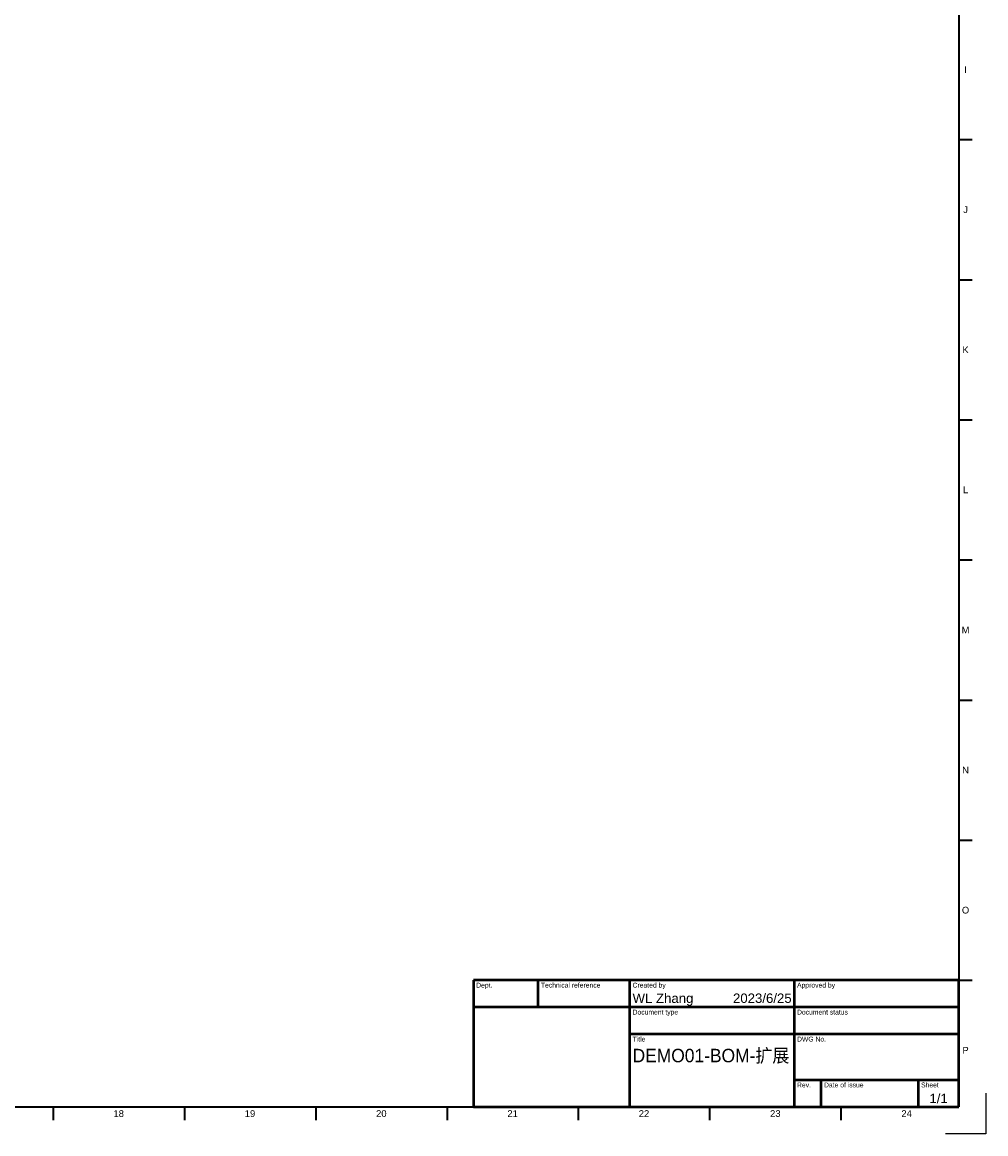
# Model space of a CAD drawing. Header units: millimetres. Extents: x 0 to 1189, y 0 to 841.
# Tile 28 of 56: x 832 to 1189, y 0 to 412. Entities that reach past the tile are written whole.
import ezdxf
from ezdxf.enums import TextEntityAlignment as Align

# ---------------------------------------------------------------- set-up
doc = ezdxf.new("R2010")
doc.units = ezdxf.units.MM
doc.header["$LTSCALE"] = 0.75
doc.layers.add('BORDER', color=7, linetype='Continuous', lineweight=35)
doc.layers.add('TITLEBLOCK', color=7, linetype='Continuous', lineweight=50)
doc.styles.add('FusionTitle', font='arial.ttf')

# ---------------------------------------------------------------- blocks, each defined once
blk = doc.blocks.new('ISO_A0_SHEET')
at = {"layer": 'BORDER'}
for p, q in [((1179, 831), (1179, 10)), ((1179, 368.5625), (1184, 368.5625)), ((1179, 316.625), (1184, 316.625)), ((1179, 264.6875), (1184, 264.6875)), ((1179, 212.75), (1184, 212.75)), ((1179, 160.8125), (1184, 160.8125)), ((1179, 108.875), (1184, 108.875)), ((1179, 56.9375), (1184, 56.9375)), ((20, 10), (1179, 10)), ((843.041665, 10), (843.041665, 5)), ((891.749998, 10), (891.749998, 5)), ((940.458331, 10), (940.458331, 5)), ((989.166664, 10), (989.166664, 5)), ((1037.874997, 10), (1037.874997, 5)), ((1086.58333, 10), (1086.58333, 5)), ((1135.291663, 10), (1135.291663, 5))]:
    blk.add_line(p, q, dxfattribs=at)
at = {"layer": 'Defpoints'}
for p, q in [((1189, 15), (1189, 0)), ((1189, 0), (1174, 0))]:
    blk.add_line(p, q, dxfattribs=at)
at = {"layer": 'BORDER', "style": 'FusionTitle'}
for s, p in [('I', (1181.5, 394.53125)), ('J', (1181.5, 342.59375)), ('K', (1181.5, 290.65625)), ('L', (1181.5, 238.71875)), ('M', (1181.5, 186.78125)), ('N', (1181.5, 134.84375)), ('O', (1181.5, 82.90625)), ('P', (1181.5, 30.96875)), ('18', (867.395832, 7.5)), ('19', (916.104165, 7.5)), ('20', (964.812498, 7.5)), ('21', (1013.520831, 7.5)), ('22', (1062.229164, 7.5)), ('23', (1110.937497, 7.5)), ('24', (1159.64583, 7.5))]:
    blk.add_text(s, height=2.5, dxfattribs=at).set_placement(p, align=Align.MIDDLE)
blk = doc.blocks.new('ISO_TITLEBLOCK')
at = {"layer": 'TITLEBLOCK'}
for p, q in [((0, 47), (-180, 47)), ((-180, 47), (-180, 0)), ((-156, 37), (-156, 47)), ((-122, 0), (-122, 47)), ((-61, 0), (-61, 47)), ((0, 0), (0, 47)), ((-180, 37), (0, 37)), ((-122, 27), (0, 27)), ((-61, 10), (0, 10)), ((-51, 0), (-51, 10)), ((-15, 0), (-15, 10)), ((-180, 0), (0, 0))]:
    blk.add_line(p, q, dxfattribs=at)
at = {"layer": 'TITLEBLOCK', "style": 'FusionTitle'}
for s, p in [('Dept.', (-179, 46)), ('Technical reference', (-155, 46)), ('Created by', (-121, 46)), ('Approved by', (-60, 46)), ('Document type', (-121, 36)), ('Document status', (-60, 36)), ('Title', (-121, 26)), ('DWG No.', (-60, 26)), ('Rev.', (-60, 9)), ('Date of issue', (-50, 9)), ('Sheet', (-14, 9))]:
    blk.add_text(s, height=1.8, dxfattribs=at).set_placement(p, align=Align.TOP_LEFT)
for tag, height, p in [('DEPT', 3.5, (-179, 42)), ('TECHNICAL_REFERENCE', 3.5, (-155, 42)), ('CREATED_BY', 3.5, (-121, 42)), ('APPROVED_BY', 3.5, (-60, 42)), ('DOCUMENT_TYPE', 3.5, (-121, 32)), ('DOCUMENT_STATUS', 3.5, (-60, 32)), ('TITLE_1', 5, (-121, 21.5)), ('TITLE_2', 5, (-121, 14)), ('TITLE_3', 5, (-121, 6.5)), ('DATE_OF_ISSUE', 3.5, (-50, 5))]:
    blk.add_attdef(tag, text='', height=height, dxfattribs=at).set_placement(p, align=Align.TOP_LEFT)
for tag, p in [('CREATED_DATE', (-62, 42)), ('APPROVED_DATE', (-0.99, 42))]:
    blk.add_attdef(tag, text='', height=3.5, dxfattribs=at).set_placement(p, align=Align.TOP_RIGHT)
for tag, height, p in [('DRAWING_NUMBER', 5, (-30.5, 19.75)), ('REV', 3.5, (-56, 4.85)), ('SHEET', 3.5, (-7.5, 4.85))]:
    blk.add_attdef(tag, text='', height=height, dxfattribs=at).set_placement(p, align=Align.TOP_CENTER)

msp = doc.modelspace()

# ---------------------------------------------------------------- block references
at = {"layer": 'BORDER'}
msp.add_blockref('ISO_A0_SHEET', (0, 0), dxfattribs=at)
at = {"layer": 'TITLEBLOCK'}
ref = msp.add_blockref('ISO_TITLEBLOCK', (1179, 10), dxfattribs=at)
ref.add_attrib('CREATED_DATE', '2023/6/25', dxfattribs={"height": 3.5, "style": 'FusionTitle'}).set_placement((1117, 52), align=Align.TOP_RIGHT)
ref.add_attrib('SHEET', '1/1', dxfattribs={"height": 3.5, "style": 'FusionTitle'}).set_placement((1171.5, 14.85), align=Align.TOP_CENTER)
ref.add_attrib('TITLE_1', 'DEMO01-BOM-扩展', dxfattribs={"height": 5, "style": 'FusionTitle', "width": 0.92415}).set_placement((1058, 31.5), align=Align.TOP_LEFT)
ref.add_attrib('CREATED_BY', 'WL Zhang', dxfattribs={"height": 3.5, "style": 'FusionTitle'}).set_placement((1058, 52), align=Align.TOP_LEFT)

doc.saveas('drawing.dxf')
